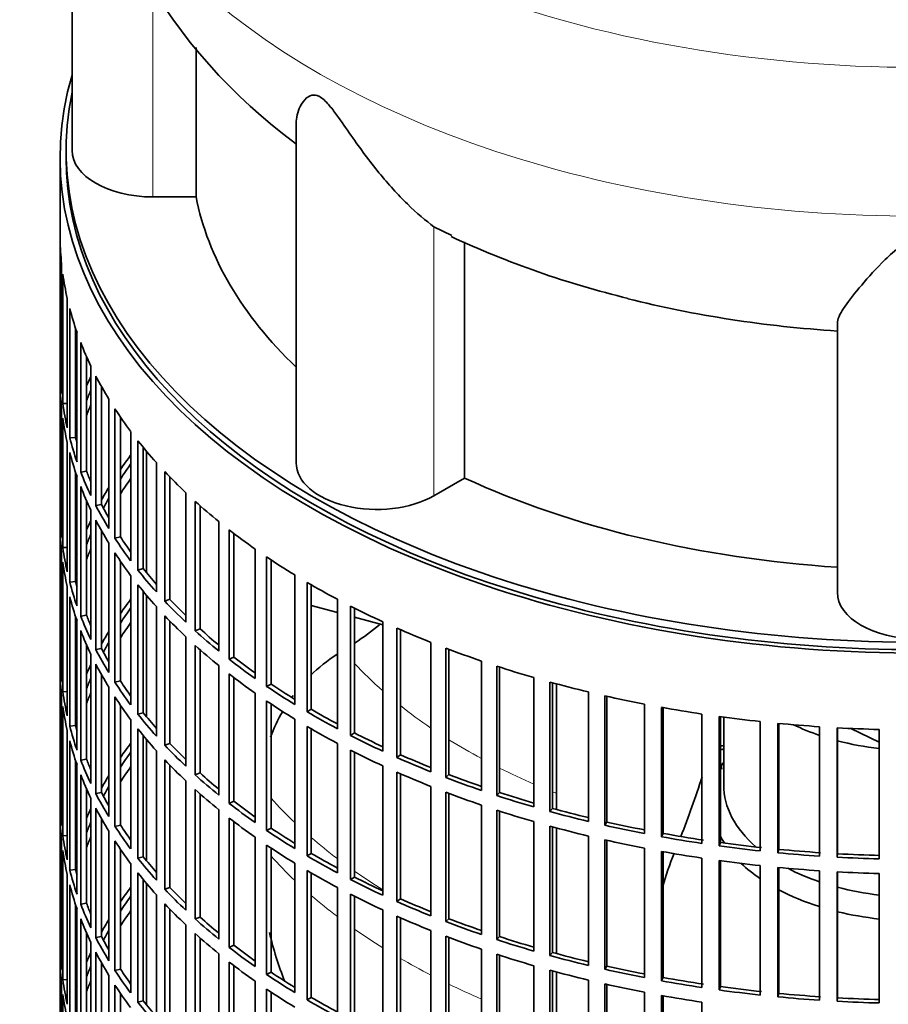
# Model space of a CAD drawing. Header units: millimetres. Extents: x 366 to 1241, y -1321 to 1490.
# Tile 5 of 19: x 941 to 1087, y -1072 to -907. Entities that reach past the tile are written whole.
import ezdxf

# ---------------------------------------------------------------- set-up
doc = ezdxf.new("R2010")
doc.units = ezdxf.units.MM
for name, color, linetype in [('VSI184-254_GIUNT', 7, 'Continuous'), ('VSI344-454_FILTR', 7, 'Continuous'), ('VSI344-454_SUPPO', 7, 'Continuous'), ('VSI344_DIFFUSORE', 7, 'Continuous')]:
    doc.layers.add(name, color=color, linetype=linetype)

# ---------------------------------------------------------------- blocks, each defined once
blk = doc.blocks.new('SE4')
at = {"layer": 'VSI184-254_GIUNT', "color": 7, "linetype": 'Continuous', "lineweight": 35}
blk.add_line((1059.04, -1023.77), (1059.04, -1035.13), dxfattribs=at)
for centre, major_axis, start_param, end_param in [((1091.54, -1010.64), (-32.5, 0), 0.875493, 1.038932), ((1091.54, -1010.64), (-32.5, 0), 1.14425, 1.369498), ((1091.54, -1037.96), (-34.5, 0), -0.342169, -0.29004), ((1091.54, -1035.13), (32.5, 0), 3.141593, 3.725655), ((1091.54, -1037.96), (-34.5, 0), 0.29004, 0.352057), ((1091.54, -1037.96), (-34.5, 0), 0.541779, 0.70006), ((1091.54, -1035.13), (32.5, 0), 3.976979, 4.180525), ((1091.54, -1037.96), (-34.5, 0), 0.828971, 1.072715), ((1091.54, -1035.13), (32.5, 0), 4.285842, 4.51109), ((1091.54, -1037.96), (-34.5, 0), 1.170442, 1.381313)]:
    blk.add_ellipse(centre, major_axis=major_axis, ratio=0.57735, start_param=start_param, end_param=end_param, dxfattribs=at)
at = {"layer": 'VSI344-454_FILTR', "color": 7, "linetype": 'Continuous', "lineweight": 35}
for p, q in [((948.04, -930.21), (948.04, -1170.26)), ((948.05, -965.57), (948.05, -943.93)), ((948.29, -969.63), (948.29, -947.99)), ((948.5, -971.35), (948.5, -949.71)), ((949.24, -975.39), (949.24, -953.75)), ((949.65, -977.09), (949.65, -955.45)), ((950.64, -976.99), (950.64, -958.76)), ((950.87, -981.09), (950.87, -959.45)), ((951.49, -982.78), (951.49, -961.14)), ((952.46, -982.64), (952.46, -963.49)), ((948.29, -965.57), (948.05, -965.57)), ((953.19, -986.72), (953.19, -965.08)), ((948.05, -989.66), (948.05, -968.02)), ((954.02, -988.37), (954.02, -966.74)), ((954.97, -988.19), (954.97, -968.51)), ((949.24, -971.3), (948.5, -971.35)), ((956.19, -992.24), (956.19, -970.6)), ((948.29, -993.72), (948.29, -972.08)), ((957.21, -993.85), (957.21, -972.22)), ((948.5, -995.43), (948.5, -973.8)), ((958.14, -993.64), (958.14, -973.6)), ((959.85, -997.62), (959.85, -975.98)), ((949.24, -999.47), (949.24, -977.84)), ((950.64, -976.99), (949.65, -977.09)), ((961.06, -999.19), (961.06, -977.56)), ((949.65, -1001.18), (949.65, -979.54)), ((961.96, -998.94), (961.96, -978.67)), ((964.14, -1002.84), (964.14, -981.21)), ((950.64, -1001.08), (950.64, -982.85)), ((952.46, -982.64), (951.49, -982.78)), ((965.54, -1004.36), (965.54, -982.73)), ((950.87, -1005.18), (950.87, -983.54)), ((966.41, -1004.07), (966.41, -983.63)), ((951.49, -1006.86), (951.49, -985.23)), ((952.46, -1006.72), (952.46, -987.57)), ((969.06, -1007.88), (969.06, -986.24)), ((970.64, -1009.34), (970.64, -987.7)), ((953.19, -1010.8), (953.19, -989.17)), ((954.97, -988.19), (954.02, -988.37)), ((971.47, -1009.02), (971.47, -988.44)), ((948.29, -989.65), (948.05, -989.66)), ((954.02, -1012.46), (954.02, -990.82)), ((974.58, -1012.71), (974.58, -991.07)), ((948.05, -1013.74), (948.05, -992.11)), ((954.97, -1012.28), (954.97, -992.59)), ((976.33, -1014.1), (976.33, -992.46)), ((958.14, -993.64), (957.21, -993.85)), ((977.12, -1013.75), (977.12, -993.07)), ((949.24, -995.39), (948.5, -995.43)), ((956.19, -1016.32), (956.19, -994.68)), ((980.66, -1017.3), (980.66, -995.66)), ((948.29, -1017.8), (948.29, -996.17)), ((957.21, -1017.94), (957.21, -996.3)), ((958.14, -1017.72), (958.14, -997.69)), ((982.58, -1018.62), (982.58, -996.98)), ((983.32, -1018.23), (983.32, -997.48)), ((948.5, -1019.52), (948.5, -997.88)), ((961.96, -998.94), (961.06, -999.19)), ((959.85, -1021.71), (959.85, -1000.07)), ((987.28, -1021.64), (987.28, -1000)), ((949.24, -1023.56), (949.24, -1001.92)), ((950.64, -1001.08), (949.65, -1001.18)), ((961.06, -1023.28), (961.06, -1001.64)), ((989.36, -1022.88), (989.36, -1001.24)), ((990.05, -1022.46), (990.05, -1001.65)), ((949.65, -1025.27), (949.65, -1003.63)), ((961.96, -1023.03), (961.96, -1002.75)), ((966.41, -1004.07), (965.54, -1004.36)), ((994.42, -1025.7), (994.42, -1004.06)), ((964.14, -1026.93), (964.14, -1005.29)), ((996.63, -1026.85), (996.63, -1005.21)), ((997.28, -1026.41), (997.28, -1005.54)), ((950.64, -1025.17), (950.64, -1006.94)), ((952.46, -1006.72), (951.49, -1006.86)), ((965.54, -1028.45), (965.54, -1006.81)), ((950.87, -1029.27), (950.87, -1007.63)), ((966.41, -1028.16), (966.41, -1007.72)), ((971.47, -1009.02), (970.64, -1009.34)), ((1002.02, -1029.46), (1002.02, -1007.83)), ((1004.37, -1030.52), (1004.37, -1008.89)), ((1004.96, -1030.06), (1004.96, -1009.14)), ((951.49, -1030.95), (951.49, -1009.31)), ((969.06, -1031.97), (969.06, -1010.33)), ((952.46, -1030.81), (952.46, -1011.66)), ((954.97, -1012.28), (954.02, -1012.46)), ((970.64, -1033.43), (970.64, -1011.79)), ((1010.06, -1032.91), (1010.06, -1011.27)), ((1012.54, -1033.87), (1012.54, -1012.24)), ((1013.07, -1033.38), (1013.07, -1012.44)), ((948.29, -1013.74), (948.05, -1013.74)), ((953.19, -1034.89), (953.19, -1013.25)), ((971.47, -1033.1), (971.47, -1012.53)), ((977.12, -1013.75), (976.33, -1014.1)), ((954.02, -1036.55), (954.02, -1014.91)), ((974.58, -1036.79), (974.58, -1015.16)), ((1018.5, -1036.03), (1018.5, -1014.39)), ((1021.08, -1036.89), (1021.08, -1015.25)), ((1021.55, -1036.38), (1021.55, -1015.4)), ((948.05, -1037.83), (948.05, -1016.19)), ((954.97, -1036.37), (954.97, -1016.68)), ((976.33, -1038.19), (976.33, -1016.55)), ((977.12, -1037.83), (977.12, -1017.16)), ((1027.3, -1038.79), (1027.3, -1017.16)), ((956.19, -1040.41), (956.19, -1018.77)), ((958.14, -1017.72), (957.21, -1017.94)), ((983.32, -1018.23), (982.58, -1018.62)), ((1029.98, -1039.55), (1029.98, -1017.91)), ((1030.38, -1039.02), (1030.38, -1018.02)), ((948.29, -1041.89), (948.29, -1020.25)), ((949.24, -1019.48), (948.5, -1019.52)), ((957.21, -1042.03), (957.21, -1020.39)), ((980.66, -1041.39), (980.66, -1019.75)), ((1036.4, -1041.2), (1036.4, -1019.56)), ((1039.17, -1041.84), (1039.17, -1020.21)), ((1039.51, -1041.3), (1039.51, -1020.28)), ((948.5, -1043.61), (948.5, -1021.97)), ((958.14, -1041.81), (958.14, -1021.78)), ((982.58, -1042.71), (982.58, -1021.07)), ((983.32, -1042.32), (983.32, -1021.57)), ((1045.78, -1043.23), (1045.78, -1021.6)), ((1048.62, -1043.77), (1048.62, -1022.13)), ((1048.89, -1043.21), (1048.89, -1022.18)), ((961.96, -1023.03), (961.06, -1023.28)), ((990.05, -1022.46), (989.36, -1022.88)), ((1055.38, -1044.89), (1055.38, -1023.25)), ((1058.27, -1045.3), (1058.27, -1023.67)), ((1058.48, -1044.74), (1058.48, -1023.69)), ((950.64, -1025.17), (949.65, -1025.27)), ((959.85, -1045.79), (959.85, -1024.16)), ((987.28, -1045.73), (987.28, -1024.09)), ((989.36, -1046.96), (989.36, -1025.33)), ((1065.15, -1046.15), (1065.15, -1024.51)), ((1068.09, -1046.45), (1068.09, -1024.81)), ((1068.23, -1045.87), (1068.23, -1024.82)), ((1075.06, -1047.01), (1075.06, -1025.37)), ((1078.02, -1047.19), (1078.02, -1025.55)), ((1078.09, -1046.61), (1078.09, -1025.56)), ((949.24, -1047.65), (949.24, -1026.01)), ((961.06, -1047.37), (961.06, -1025.73)), ((961.96, -1047.11), (961.96, -1026.84)), ((990.05, -1046.55), (990.05, -1025.73)), ((997.28, -1026.41), (996.63, -1026.85)), ((1085.04, -1047.47), (1085.04, -1025.84)), ((949.65, -1049.35), (949.65, -1027.71)), ((966.41, -1028.16), (965.54, -1028.45)), ((994.42, -1049.79), (994.42, -1028.15)), ((964.14, -1051.02), (964.14, -1029.38)), ((996.63, -1050.94), (996.63, -1029.3)), ((997.28, -1050.5), (997.28, -1029.63)), ((1004.96, -1030.06), (1004.37, -1030.52)), ((950.64, -1049.25), (950.64, -1031.02)), ((950.87, -1053.35), (950.87, -1031.71)), ((952.46, -1030.81), (951.49, -1030.95)), ((965.54, -1052.54), (965.54, -1030.9)), ((966.41, -1052.25), (966.41, -1031.8)), ((1002.02, -1053.55), (1002.02, -1031.91)), ((951.49, -1055.04), (951.49, -1033.4)), ((971.47, -1033.1), (970.64, -1033.43)), ((1004.37, -1054.61), (1004.37, -1032.97)), ((1004.96, -1054.14), (1004.96, -1033.23)), ((1013.07, -1033.38), (1012.54, -1033.87)), ((969.06, -1056.05), (969.06, -1034.42)), ((1010.06, -1057), (1010.06, -1035.36)), ((952.46, -1054.9), (952.46, -1035.75)), ((954.97, -1036.37), (954.02, -1036.55)), ((970.64, -1057.51), (970.64, -1035.88)), ((971.47, -1057.19), (971.47, -1036.62)), ((1012.54, -1057.96), (1012.54, -1036.32)), ((1013.07, -1057.47), (1013.07, -1036.52)), ((1021.55, -1036.38), (1021.08, -1036.89)), ((948.29, -1037.83), (948.05, -1037.83)), ((953.19, -1058.98), (953.19, -1037.34)), ((977.12, -1037.83), (976.33, -1038.19)), ((1018.5, -1060.11), (1018.5, -1038.47)), ((948.05, -1061.92), (948.05, -1040.28)), ((954.02, -1060.63), (954.02, -1039)), ((974.58, -1060.88), (974.58, -1039.24)), ((1021.08, -1060.97), (1021.08, -1039.34)), ((1021.55, -1060.46), (1021.55, -1039.49)), ((1030.38, -1039.02), (1029.98, -1039.55)), ((954.97, -1060.45), (954.97, -1040.77)), ((958.14, -1041.81), (957.21, -1042.03)), ((976.33, -1062.27), (976.33, -1040.64)), ((977.12, -1061.92), (977.12, -1041.24)), ((1027.3, -1062.88), (1027.3, -1041.24)), ((1029.98, -1063.63), (1029.98, -1042)), ((1030.38, -1063.11), (1030.38, -1042.11)), ((1039.51, -1041.3), (1039.17, -1041.84)), ((949.24, -1043.56), (948.5, -1043.61)), ((956.19, -1064.5), (956.19, -1042.86)), ((983.32, -1042.32), (982.58, -1042.71)), ((1036.4, -1065.29), (1036.4, -1043.65)), ((1048.89, -1043.21), (1048.62, -1043.77)), ((948.29, -1065.98), (948.29, -1044.34)), ((957.21, -1066.11), (957.21, -1044.48)), ((980.66, -1065.48), (980.66, -1043.84)), ((982.58, -1066.79), (982.58, -1045.16)), ((1039.17, -1065.93), (1039.17, -1044.29)), ((1039.51, -1065.39), (1039.51, -1044.37)), ((1058.48, -1044.74), (1058.27, -1045.3)), ((948.5, -1067.69), (948.5, -1046.06)), ((958.14, -1065.9), (958.14, -1045.86)), ((983.32, -1066.41), (983.32, -1045.65)), ((990.05, -1046.55), (989.36, -1046.96)), ((1045.78, -1067.32), (1045.78, -1045.68)), ((1048.62, -1067.85), (1048.62, -1046.22)), ((1048.89, -1067.3), (1048.89, -1046.27)), ((1068.23, -1045.87), (1068.09, -1046.45)), ((1078.09, -1046.61), (1078.02, -1047.19)), ((959.85, -1069.88), (959.85, -1048.24)), ((961.96, -1047.11), (961.06, -1047.37)), ((987.28, -1069.81), (987.28, -1048.18)), ((1055.38, -1068.97), (1055.38, -1047.34)), ((1058.27, -1069.39), (1058.27, -1047.75)), ((1058.48, -1068.82), (1058.48, -1047.78)), ((1065.15, -1070.23), (1065.15, -1048.6)), ((949.24, -1071.73), (949.24, -1050.1)), ((950.64, -1049.25), (949.65, -1049.35)), ((961.06, -1071.45), (961.06, -1049.82)), ((989.36, -1071.05), (989.36, -1049.41)), ((990.05, -1070.64), (990.05, -1049.82)), ((1068.09, -1070.53), (1068.09, -1048.9)), ((1068.23, -1069.96), (1068.23, -1048.91)), ((1075.06, -1071.1), (1075.06, -1049.46)), ((1078.02, -1071.28), (1078.02, -1049.64)), ((1078.09, -1070.7), (1078.09, -1049.64)), ((1085.04, -1071.56), (1085.04, -1049.92)), ((949.65, -1073.44), (949.65, -1051.8)), ((961.96, -1071.2), (961.96, -1050.93)), ((997.28, -1050.5), (996.63, -1050.94)), ((964.14, -1075.1), (964.14, -1053.47)), ((966.41, -1052.25), (965.54, -1052.54)), ((994.42, -1073.87), (994.42, -1052.24)), ((996.63, -1075.03), (996.63, -1053.39)), ((950.64, -1073.34), (950.64, -1055.11)), ((952.46, -1054.9), (951.49, -1055.04)), ((965.54, -1076.62), (965.54, -1054.99)), ((997.28, -1074.58), (997.28, -1053.71)), ((1004.96, -1054.14), (1004.37, -1054.61)), ((950.87, -1077.44), (950.87, -1055.8)), ((966.41, -1076.33), (966.41, -1055.89)), ((1002.02, -1077.64), (1002.02, -1056)), ((951.49, -1079.12), (951.49, -1057.49)), ((969.06, -1080.14), (969.06, -1058.5)), ((971.47, -1057.19), (970.64, -1057.51)), ((1004.37, -1078.7), (1004.37, -1057.06)), ((1004.96, -1078.23), (1004.96, -1057.32)), ((1013.07, -1057.47), (1012.54, -1057.96)), ((952.46, -1078.98), (952.46, -1059.83)), ((970.64, -1081.6), (970.64, -1059.96)), ((1010.06, -1081.08), (1010.06, -1059.45)), ((953.19, -1083.06), (953.19, -1061.43)), ((954.97, -1060.45), (954.02, -1060.63)), ((971.47, -1081.28), (971.47, -1060.7)), ((1012.54, -1082.05), (1012.54, -1060.41)), ((1013.07, -1081.56), (1013.07, -1060.61)), ((1021.55, -1060.46), (1021.08, -1060.97)), ((948.29, -1061.91), (948.05, -1061.92)), ((954.02, -1084.72), (954.02, -1063.08)), ((974.58, -1084.97), (974.58, -1063.33)), ((977.12, -1061.92), (976.33, -1062.27)), ((1018.5, -1084.2), (1018.5, -1062.56)), ((1021.08, -1085.06), (1021.08, -1063.42)), ((1030.38, -1063.11), (1029.98, -1063.63)), ((948.05, -1086), (948.05, -1064.37)), ((954.97, -1084.54), (954.97, -1064.85)), ((976.33, -1086.36), (976.33, -1064.72)), ((1021.55, -1084.55), (1021.55, -1063.57)), ((958.14, -1065.9), (957.21, -1066.11)), ((977.12, -1086.01), (977.12, -1065.33)), ((983.32, -1066.41), (982.58, -1066.79)), ((1027.3, -1086.97), (1027.3, -1065.33)), ((1029.98, -1087.72), (1029.98, -1066.08)), ((1030.38, -1087.19), (1030.38, -1066.2)), ((1039.51, -1065.39), (1039.17, -1065.93)), ((948.29, -1090.06), (948.29, -1068.43)), ((949.24, -1067.65), (948.5, -1067.69)), ((956.19, -1088.58), (956.19, -1066.94)), ((980.66, -1089.56), (980.66, -1067.92)), ((1036.4, -1089.37), (1036.4, -1067.74)), ((1039.17, -1090.02), (1039.17, -1068.38)), ((1039.51, -1089.48), (1039.51, -1068.46)), ((1048.89, -1067.3), (1048.62, -1067.85)), ((957.21, -1090.2), (957.21, -1068.56)), ((958.14, -1089.98), (958.14, -1069.95)), ((982.58, -1090.88), (982.58, -1069.24)), ((983.32, -1090.49), (983.32, -1069.74)), ((1045.78, -1091.41), (1045.78, -1069.77)), ((1058.48, -1068.82), (1058.27, -1069.39)), ((1068.23, -1069.96), (1068.09, -1070.53)), ((948.5, -1091.78), (948.5, -1070.14)), ((961.96, -1071.2), (961.06, -1071.45)), ((990.05, -1070.64), (989.36, -1071.05)), ((1048.62, -1091.94), (1048.62, -1070.3)), ((1048.89, -1091.38), (1048.89, -1070.35)), ((1055.38, -1093.06), (1055.38, -1071.42)), ((1078.09, -1070.7), (1078.02, -1071.28))]:
    blk.add_line(p, q, dxfattribs=at)
for centre, major_axis, start_param, end_param in [((1091.54, -930.21), (143.5, 0), 2.974441, 5.121397), ((1091.54, -930.21), (142.5, 0), 3.141593, 5.132852), ((1091.54, -943.07), (-143.5, 0), 0.010392, 0.059421), ((1091.54, -943.07), (-143.5, 0), 0.080205, 0.129234), ((1091.54, -943.07), (-143.5, 0), 0.150018, 0.199048), ((1091.54, -943.07), (-143.5, 0), 0.219831, 0.268861), ((1091.54, -964.71), (-143.5, 0), 0.010392, 0.059421), ((1091.54, -967.16), (-143.5, 0), 0.010392, 0.059421), ((1091.54, -988.8), (-143.5, 0), -0.268861, -0.248955), ((1091.54, -943.07), (-143.5, 0), 0.289645, 0.338674), ((1091.54, -988.8), (-142.5, 0), -0.242088, -0.219659), ((1091.54, -964.71), (-143.5, 0), 0.080205, 0.129234), ((1091.54, -988.8), (-143.5, 0), -0.199048, -0.190533), ((1091.54, -991.25), (-142.5, 0), -0.242088, -0.219659), ((1091.54, -943.07), (-143.5, 0), 0.359458, 0.408487), ((1091.54, -967.16), (-143.5, 0), 0.080205, 0.129234), ((1091.54, -988.8), (-142.5, 0), -0.160582, -0.149846), ((1091.54, -964.71), (-143.5, 0), 0.150018, 0.199048), ((1091.54, -964.71), (-142.5, 0), 0.149846, 0.160582), ((1091.54, -943.07), (-143.5, 0), 0.429271, 0.4783), ((1091.54, -967.16), (-143.5, 0), 0.150018, 0.199048), ((1091.54, -1012.88), (-143.5, 0), -0.408487, -0.377404), ((1091.54, -964.71), (-143.5, 0), 0.219831, 0.268861), ((1091.54, -964.71), (-142.5, 0), 0.219659, 0.242088), ((1091.54, -1012.88), (-142.5, 0), -0.391958, -0.359286), ((1091.54, -943.07), (-143.5, 0), 0.499084, 0.548113), ((1091.54, -1015.33), (-142.5, 0), -0.391958, -0.359286), ((1091.54, -967.16), (-143.5, 0), 0.219831, 0.268861), ((1091.54, -1012.88), (-143.5, 0), -0.338674, -0.312019), ((1091.54, -1012.88), (-142.5, 0), -0.318152, -0.297119), ((1091.54, -943.07), (-143.5, 0), 0.568897, 0.617927), ((1091.54, -964.71), (-143.5, 0), 0.289645, 0.338674), ((1091.54, -964.71), (-142.5, 0), 0.289473, 0.318152), ((1091.54, -988.8), (-143.5, 0), 0.010392, 0.059421), ((1091.54, -1012.88), (-143.5, 0), -0.268861, -0.248955), ((1091.54, -967.16), (-143.5, 0), 0.289645, 0.338674), ((1091.54, -991.25), (-143.5, 0), 0.010392, 0.059421), ((1091.54, -943.07), (-143.5, 0), 0.63871, 0.68774), ((1091.54, -1012.88), (-142.5, 0), -0.242088, -0.219659), ((1091.54, -964.71), (-143.5, 0), 0.359458, 0.408487), ((1091.54, -964.71), (-142.5, 0), 0.359286, 0.391958), ((1091.54, -988.8), (-143.5, 0), 0.080205, 0.129234), ((1091.54, -1015.33), (-142.5, 0), -0.242088, -0.219659), ((1091.54, -1012.88), (-143.5, 0), -0.199048, -0.190533), ((1091.54, -967.16), (-143.5, 0), 0.359458, 0.408487), ((1091.54, -943.07), (-143.5, 0), 0.708524, 0.757553), ((1091.54, -991.25), (-143.5, 0), 0.080205, 0.129234), ((1091.54, -964.71), (-143.5, 0), 0.429271, 0.4783), ((1091.54, -964.71), (-142.5, 0), 0.429099, 0.464583), ((1091.54, -1012.88), (-142.5, 0), -0.160582, -0.149846), ((1091.54, -988.8), (-143.5, 0), 0.150018, 0.199048), ((1091.54, -988.8), (-142.5, 0), 0.149846, 0.160582), ((1091.54, -967.16), (-143.5, 0), 0.429271, 0.4783), ((1091.54, -943.07), (-143.5, 0), 0.778337, 0.827366), ((1091.54, -991.25), (-143.5, 0), 0.150018, 0.199048), ((1091.54, -1036.97), (-143.5, 0), -0.408487, -0.377404), ((1091.54, -964.71), (-142.5, 0), 0.498912, 0.536508), ((1091.54, -1036.97), (-142.5, 0), -0.391958, -0.359286), ((1091.54, -964.71), (-143.5, 0), 0.499084, 0.548113), ((1091.54, -943.07), (-143.5, 0), 0.84815, 0.897179), ((1091.54, -988.8), (-143.5, 0), 0.219831, 0.268861), ((1091.54, -988.8), (-142.5, 0), 0.219659, 0.242088), ((1091.54, -967.16), (-143.5, 0), 0.499084, 0.548113), ((1091.54, -1039.42), (-142.5, 0), -0.391958, -0.359286), ((1091.54, -964.71), (-142.5, 0), 0.568725, 0.607984), ((1091.54, -943.07), (-143.5, 0), 0.917963, 0.966992), ((1091.54, -991.25), (-143.5, 0), 0.219831, 0.268861), ((1091.54, -1036.97), (-143.5, 0), -0.338674, -0.312019), ((1091.54, -964.71), (-143.5, 0), 0.568897, 0.617927), ((1091.54, -988.8), (-143.5, 0), 0.289645, 0.338674), ((1091.54, -988.8), (-142.5, 0), 0.289473, 0.318152), ((1091.54, -1036.97), (-142.5, 0), -0.318152, -0.297119), ((1091.54, -967.16), (-143.5, 0), 0.568897, 0.617927), ((1091.54, -943.07), (-143.5, 0), 0.987776, 1.036806), ((1091.54, -1012.88), (-143.5, 0), 0.010392, 0.059421), ((1091.54, -964.71), (-143.5, 0), 0.63871, 0.68774), ((1091.54, -964.71), (-142.5, 0), 0.638538, 0.679153), ((1091.54, -1036.97), (-143.5, 0), -0.268861, -0.248955), ((1091.54, -991.25), (-143.5, 0), 0.289645, 0.338674), ((1091.54, -943.07), (-143.5, 0), 1.057589, 1.106619), ((1091.54, -1015.33), (-143.5, 0), 0.010392, 0.059421), ((1091.54, -1036.97), (-142.5, 0), -0.242088, -0.219659), ((1091.54, -967.16), (-143.5, 0), 0.63871, 0.68774), ((1091.54, -988.8), (-143.5, 0), 0.359458, 0.408487), ((1091.54, -988.8), (-142.5, 0), 0.359286, 0.391958), ((1091.54, -964.71), (-143.5, 0), 0.708524, 0.757553), ((1091.54, -964.71), (-142.5, 0), 0.708352, 0.750104), ((1091.54, -943.07), (-143.5, 0), 1.127403, 1.176432), ((1091.54, -1012.88), (-143.5, 0), 0.080205, 0.129234), ((1091.54, -1036.97), (-143.5, 0), -0.199048, -0.190533), ((1091.54, -1039.42), (-142.5, 0), -0.242088, -0.219659), ((1091.54, -991.25), (-143.5, 0), 0.359458, 0.408487), ((1091.54, -943.07), (-143.5, 0), 1.197216, 1.246245), ((1091.54, -1015.33), (-143.5, 0), 0.080205, 0.129234), ((1091.54, -967.16), (-143.5, 0), 0.708524, 0.757553), ((1091.54, -943.07), (-143.5, 0), 1.267029, 1.316058), ((1091.54, -1036.97), (-142.5, 0), -0.160582, -0.149846), ((1091.54, -988.8), (-143.5, 0), 0.429271, 0.4783), ((1091.54, -988.8), (-142.5, 0), 0.429099, 0.464583), ((1091.54, -964.71), (-143.5, 0), 0.778337, 0.827366), ((1091.54, -964.71), (-142.5, 0), 0.778165, 0.820895), ((1091.54, -943.07), (-143.5, 0), 1.336842, 1.385871), ((1091.54, -1012.88), (-143.5, 0), 0.150018, 0.199048), ((1091.54, -1012.88), (-142.5, 0), 0.149846, 0.160582), ((1091.54, -967.16), (-143.5, 0), 0.778337, 0.827366), ((1091.54, -943.07), (-143.5, 0), 1.406655, 1.455685), ((1091.54, -943.07), (-143.5, 0), 1.476469, 1.525498), ((1091.54, -991.25), (-143.5, 0), 0.429271, 0.4783), ((1091.54, -964.71), (-143.5, 0), 0.84815, 0.897179), ((1091.54, -964.71), (-142.5, 0), 0.847978, 0.891566), ((1091.54, -1015.33), (-143.5, 0), 0.150018, 0.199048), ((1091.54, -1061.06), (-143.5, 0), -0.408487, -0.377404), ((1091.54, -988.8), (-143.5, 0), 0.499084, 0.548113), ((1091.54, -988.8), (-142.5, 0), 0.498912, 0.536508), ((1091.54, -1109.23), (-143.5, 0), -1.342333, -1.336842), ((1091.54, -1061.06), (-142.5, 0), -0.391958, -0.359286), ((1091.54, -967.16), (-143.5, 0), 0.84815, 0.897179), ((1091.54, -964.71), (-143.5, 0), 0.917963, 0.966992), ((1091.54, -964.71), (-142.5, 0), 0.917791, 0.962144), ((1091.54, -1109.23), (-142.5, 0), -1.340701, -1.33667), ((1091.54, -1012.88), (-143.5, 0), 0.219831, 0.268861), ((1091.54, -1012.88), (-142.5, 0), 0.219659, 0.242088), ((1091.54, -1063.51), (-142.5, 0), -0.391958, -0.359286), ((1091.54, -991.25), (-143.5, 0), 0.499084, 0.548113), ((1091.54, -1111.68), (-142.5, 0), -1.339301, -1.33667), ((1091.54, -1015.33), (-143.5, 0), 0.219831, 0.268861), ((1091.54, -1061.06), (-143.5, 0), -0.338674, -0.312019), ((1091.54, -988.8), (-143.5, 0), 0.568897, 0.617927), ((1091.54, -988.8), (-142.5, 0), 0.568725, 0.607984), ((1091.54, -967.16), (-143.5, 0), 0.917963, 0.966992), ((1091.54, -964.71), (-143.5, 0), 0.987776, 1.036806), ((1091.54, -964.71), (-142.5, 0), 0.987604, 1.032651), ((1091.54, -1061.06), (-142.5, 0), -0.318152, -0.297119), ((1091.54, -1012.88), (-143.5, 0), 0.289645, 0.338674), ((1091.54, -1012.88), (-142.5, 0), 0.289473, 0.318152), ((1091.54, -991.25), (-143.5, 0), 0.568897, 0.617927), ((1091.54, -967.16), (-143.5, 0), 0.987776, 1.036806), ((1091.54, -964.71), (-143.5, 0), 1.057589, 1.106619), ((1091.54, -964.71), (-142.5, 0), 1.057417, 1.103102), ((1091.54, -1036.97), (-143.5, 0), 0.010392, 0.059421), ((1091.54, -988.8), (-143.5, 0), 0.63871, 0.68774), ((1091.54, -988.8), (-142.5, 0), 0.638538, 0.679153), ((1091.54, -1039.42), (-143.5, 0), 0.010392, 0.059421), ((1091.54, -1061.06), (-143.5, 0), -0.268861, -0.248955), ((1091.54, -1015.33), (-143.5, 0), 0.289645, 0.338674), ((1091.54, -967.16), (-143.5, 0), 1.057589, 1.106619), ((1091.54, -964.71), (-143.5, 0), 1.127403, 1.176432), ((1091.54, -964.71), (-142.5, 0), 1.127231, 1.17351), ((1091.54, -1061.06), (-142.5, 0), -0.242088, -0.219659), ((1091.54, -1012.88), (-143.5, 0), 0.359458, 0.408487), ((1091.54, -1012.88), (-142.5, 0), 0.359286, 0.391958), ((1091.54, -991.25), (-143.5, 0), 0.63871, 0.68774), ((1091.54, -967.16), (-143.5, 0), 1.127403, 1.176432), ((1091.54, -964.71), (-143.5, 0), 1.197216, 1.246245), ((1091.54, -964.71), (-142.5, 0), 1.197044, 1.243883), ((1091.54, -1036.97), (-143.5, 0), 0.080205, 0.129234), ((1091.54, -1063.51), (-142.5, 0), -0.242088, -0.219659), ((1091.54, -988.8), (-143.5, 0), 0.708524, 0.757553), ((1091.54, -988.8), (-142.5, 0), 0.708352, 0.750104), ((1091.54, -964.71), (-143.5, 0), 1.267029, 1.316058), ((1091.54, -964.71), (-142.5, 0), 1.266857, 1.31623), ((1091.54, -1061.06), (-143.5, 0), -0.199048, -0.190533), ((1091.54, -1015.33), (-143.5, 0), 0.359458, 0.408487), ((1091.54, -991.25), (-143.5, 0), 0.708524, 0.757553), ((1091.54, -967.16), (-143.5, 0), 1.197216, 1.246245), ((1091.54, -964.71), (-143.5, 0), 1.336842, 1.385871), ((1091.54, -964.71), (-142.5, 0), 1.33667, 1.386044), ((1091.54, -1039.42), (-143.5, 0), 0.080205, 0.129234), ((1091.54, -988.8), (-143.5, 0), 0.778337, 0.827366), ((1091.54, -988.8), (-142.5, 0), 0.778165, 0.820895), ((1091.54, -967.16), (-143.5, 0), 1.267029, 1.316058), ((1091.54, -964.71), (-143.5, 0), 1.406655, 1.455685), ((1091.54, -964.71), (-142.5, 0), 1.406483, 1.455857), ((1091.54, -964.71), (-142.5, 0), 1.476296, 1.52567), ((1091.54, -1061.06), (-142.5, 0), -0.160582, -0.149846), ((1091.54, -1012.88), (-143.5, 0), 0.429271, 0.4783), ((1091.54, -1012.88), (-142.5, 0), 0.429099, 0.464583), ((1091.54, -967.16), (-143.5, 0), 1.336842, 1.385871), ((1091.54, -964.71), (-143.5, 0), 1.476469, 1.525498), ((1091.54, -1036.97), (-143.5, 0), 0.150018, 0.199048), ((1091.54, -1036.97), (-142.5, 0), 0.149846, 0.160582), ((1091.54, -1015.33), (-143.5, 0), 0.429271, 0.4783), ((1091.54, -991.25), (-143.5, 0), 0.778337, 0.827366), ((1091.54, -967.16), (-143.5, 0), 1.406655, 1.455685), ((1091.54, -967.16), (-143.5, 0), 1.476469, 1.525498), ((1091.54, -1039.42), (-143.5, 0), 0.150018, 0.199048), ((1091.54, -988.8), (-143.5, 0), 0.84815, 0.897179), ((1091.54, -988.8), (-142.5, 0), 0.847978, 0.891566), ((1091.54, -1085.14), (-143.5, 0), -0.408487, -0.377404), ((1091.54, -1012.88), (-143.5, 0), 0.499084, 0.548113), ((1091.54, -1012.88), (-142.5, 0), 0.498912, 0.536508), ((1091.54, -991.25), (-143.5, 0), 0.84815, 0.897179), ((1091.54, -1036.97), (-143.5, 0), 0.219831, 0.268861), ((1091.54, -1036.97), (-142.5, 0), 0.219659, 0.242088), ((1091.54, -1085.14), (-142.5, 0), -0.391958, -0.359286), ((1091.54, -1015.33), (-143.5, 0), 0.499084, 0.548113), ((1091.54, -988.8), (-143.5, 0), 0.917963, 0.966992), ((1091.54, -988.8), (-142.5, 0), 0.917791, 0.962144), ((1091.54, -1087.59), (-142.5, 0), -0.391958, -0.359286), ((1091.54, -1039.42), (-143.5, 0), 0.219831, 0.268861), ((1091.54, -1085.14), (-143.5, 0), -0.338674, -0.312019), ((1091.54, -1012.88), (-143.5, 0), 0.568897, 0.617927), ((1091.54, -1012.88), (-142.5, 0), 0.568725, 0.607984), ((1091.54, -991.25), (-143.5, 0), 0.917963, 0.966992), ((1091.54, -988.8), (-143.5, 0), 0.987776, 1.036806), ((1091.54, -988.8), (-142.5, 0), 0.987604, 1.032651), ((1091.54, -1085.14), (-142.5, 0), -0.318152, -0.297119), ((1091.54, -1015.33), (-143.5, 0), 0.568897, 0.617927), ((1091.54, -1036.97), (-143.5, 0), 0.289645, 0.338674), ((1091.54, -1036.97), (-142.5, 0), 0.289473, 0.318152), ((1091.54, -991.25), (-143.5, 0), 0.987776, 1.036806), ((1091.54, -988.8), (-143.5, 0), 1.057589, 1.106619), ((1091.54, -988.8), (-142.5, 0), 1.057417, 1.103102), ((1091.54, -1061.06), (-143.5, 0), 0.010392, 0.059421), ((1091.54, -1085.14), (-143.5, 0), -0.268861, -0.248955), ((1091.54, -1039.42), (-143.5, 0), 0.289645, 0.338674), ((1091.54, -1012.88), (-143.5, 0), 0.63871, 0.68774), ((1091.54, -1012.88), (-142.5, 0), 0.638538, 0.679153), ((1091.54, -991.25), (-143.5, 0), 1.057589, 1.106619), ((1091.54, -988.8), (-142.5, 0), 1.127231, 1.17351), ((1091.54, -1063.51), (-143.5, 0), 0.010392, 0.059421), ((1091.54, -1015.33), (-143.5, 0), 0.63871, 0.68774), ((1091.54, -988.8), (-143.5, 0), 1.127403, 1.176432), ((1091.54, -1085.14), (-142.5, 0), -0.242088, -0.219659), ((1091.54, -1036.97), (-143.5, 0), 0.359458, 0.408487), ((1091.54, -1036.97), (-142.5, 0), 0.359286, 0.391958), ((1091.54, -1012.88), (-143.5, 0), 0.708524, 0.757553), ((1091.54, -1012.88), (-142.5, 0), 0.708352, 0.750104), ((1091.54, -991.25), (-143.5, 0), 1.127403, 1.176432), ((1091.54, -988.8), (-143.5, 0), 1.197216, 1.246245), ((1091.54, -988.8), (-142.5, 0), 1.197044, 1.243883), ((1091.54, -1061.06), (-143.5, 0), 0.080205, 0.129234), ((1091.54, -1087.59), (-142.5, 0), -0.242088, -0.219659), ((1091.54, -991.25), (-143.5, 0), 1.197216, 1.246245), ((1091.54, -988.8), (-143.5, 0), 1.267029, 1.316058), ((1091.54, -988.8), (-142.5, 0), 1.266857, 1.31623), ((1091.54, -1085.14), (-143.5, 0), -0.199048, -0.190533), ((1091.54, -1039.42), (-143.5, 0), 0.359458, 0.408487), ((1091.54, -1015.33), (-143.5, 0), 0.708524, 0.757553), ((1091.54, -988.8), (-143.5, 0), 1.336842, 1.385871), ((1091.54, -988.8), (-142.5, 0), 1.33667, 1.386044), ((1091.54, -988.8), (-142.5, 0), 1.406483, 1.455857), ((1091.54, -1063.51), (-143.5, 0), 0.080205, 0.129234), ((1091.54, -1036.97), (-143.5, 0), 0.429271, 0.4783), ((1091.54, -1036.97), (-142.5, 0), 0.429099, 0.464583), ((1091.54, -1012.88), (-143.5, 0), 0.778337, 0.827366), ((1091.54, -1012.88), (-142.5, 0), 0.778165, 0.820895), ((1091.54, -991.25), (-143.5, 0), 1.267029, 1.316058), ((1091.54, -988.8), (-143.5, 0), 1.406655, 1.455685), ((1091.54, -988.8), (-143.5, 0), 1.476469, 1.525498), ((1091.54, -988.8), (-142.5, 0), 1.476296, 1.52567)]:
    blk.add_ellipse(centre, major_axis=major_axis, ratio=0.57735, start_param=start_param, end_param=end_param, dxfattribs=at)
at = {"layer": 'VSI344-454_SUPPO', "color": 7, "linetype": 'Continuous', "lineweight": 35}
for p, q in [((949.04, -928.99), (949.04, -930.21)), ((962.51, -999.63), (962.51, -979.33)), ((962.51, -1023.71), (962.51, -1003.42)), ((990.05, -1005.12), (994.42, -1006.3)), ((997.28, -1007.07), (1002.02, -1008.34)), ((1031.06, -1039.2), (1031.06, -1018.2)), ((1080.28, -1025.67), (1085.04, -1027.97)), ((962.51, -1047.8), (962.51, -1027.5)), ((1058.7, -1032.47), (1058.48, -1031.43)), ((1031.06, -1063.29), (1031.06, -1042.29)), ((962.51, -1071.89), (962.51, -1051.59)), ((1031.06, -1087.38), (1031.06, -1066.38))]:
    blk.add_line(p, q, dxfattribs=at)
for centre, radius, start, end in [((970.08, -970.09), 49.48, 303.474, 309.3754), ((1009.94, -1037.15), 28.53, 123.1677, 134.5671), ((1009.94, -1037.15), 28.53, 143.4102, 144.2456), ((1009.94, -1037.15), 28.53, 149.8113, 159.3783), ((912.93, -988.55), 149.49, 338.3358, 342.3932), ((1105.06, -1067.93), 58.39, 158.4859, 164.357), ((1042.09, -1045.93), 60.63, 193.2256, 201.3404)]:
    blk.add_arc(centre, radius, start, end, dxfattribs=at)
blk.add_ellipse((1091.54, -928.99), major_axis=(142.5, 0), ratio=0.57735, start_param=3.023053, end_param=5.154029, dxfattribs=at)
at = {"layer": 'VSI344-454_SUPPO', "color": 4, "linetype": 'Continuous', "lineweight": 9}
for centre, major_axis, start_param, end_param in [((1091.54, -985.56), (-106.99, 0), 0.492641, 0.579522), ((1091.54, -985.56), (-106.99, 0), 0.627902, 0.705081), ((1091.54, -985.56), (-106.99, 0), 0.747348, 0.819367), ((1091.54, -985.56), (-106.99, 0), 0.857735, 0.926692), ((1091.54, -985.56), (-106.99, 0), 0.962313, 0.96998), ((1091.54, -1004.8), (-122, 0), 0.479891, 0.546105), ((1091.54, -1004.8), (-122, 0), 0.588316, 0.649986), ((1091.54, -1014.48), (-122, 0), 0.479891, 0.546105), ((1091.54, -1004.8), (-122, 0), 0.687784, 0.746968), ((1091.54, -1014.48), (-122, 0), 0.588316, 0.649986), ((1091.54, -1014.48), (-122, 0), 0.687784, 0.746968), ((1091.54, -1014.48), (-122, 0), 0.781768, 0.839497), ((1091.54, -1014.48), (-122, 0), 0.872093, 0.928959)]:
    blk.add_ellipse(centre, major_axis=major_axis, ratio=0.57735, start_param=start_param, end_param=end_param, dxfattribs=at)
at = {"layer": 'VSI344_DIFFUSORE', "color": 7, "linetype": 'Continuous', "lineweight": 35}
for p, q in [((950.04, -865.64), (950.04, -928.99)), ((970.79, -936.78), (970.79, -911.79)), ((987.53, -924.49), (987.53, -981.24)), ((970.79, -936.78), (963.54, -936.78)), ((1013.54, -943.23), (1010.58, -941.76)), ((1015.7, -983.79), (1015.7, -944.3)), ((1078.04, -1002.89), (1078.04, -957.9)), ((1015.7, -983.79), (1010.58, -986.76))]:
    blk.add_line(p, q, dxfattribs=at)
at = {"layer": 'VSI344_DIFFUSORE', "color": 4, "linetype": 'Continuous', "lineweight": 9}
for p, q in [((963.54, -936.78), (963.54, -901.93)), ((1010.58, -986.76), (1010.58, -941.76))]:
    blk.add_line(p, q, dxfattribs=at)
at = {"layer": 'VSI344_DIFFUSORE', "color": 7, "linetype": 'Continuous', "lineweight": 35}
for centre, radius, start, end in [((1043.6, -851.79), 94.56, 186.2219, 233.5673), ((1080.78, -798.3), 159.97, 245.1095, 256.3698)]:
    blk.add_arc(centre, radius, start, end, dxfattribs=at)
at = {"layer": 'VSI344_DIFFUSORE', "color": 4, "linetype": 'Continuous', "lineweight": 9}
for centre, major_axis, start_param, end_param in [((1091.54, -836.27), (136.58, 0), 2.76304, 5.285895), ((1091.54, -857.95), (-142.13, 0), 0.048872, 2.119254)]:
    blk.add_ellipse(centre, major_axis=major_axis, ratio=0.57735, start_param=start_param, end_param=end_param, dxfattribs=at)
at = {"layer": 'VSI344_DIFFUSORE', "color": 7, "linetype": 'Continuous', "lineweight": 35}
for centre, major_axis, start_param, end_param in [((963.54, -928.99), (13.5, 0), 3.141604, 4.712389), ((1091.54, -928.99), (-121.5, 0), 0.111341, 0.543224), ((1091.54, -889.49), (-121.5, 0), 1.160032, 1.459455), ((1001.03, -981.24), (13.5, 0), 3.141581, 5.497787), ((1091.54, -928.99), (-121.5, 0), 0.896739, 1.459455), ((1091.54, -1002.89), (13.5, 0), 3.141593, 6.283185)]:
    blk.add_ellipse(centre, major_axis=major_axis, ratio=0.57735, start_param=start_param, end_param=end_param, dxfattribs=at)
for points, knots in [([(1010.58, -941.76), (1009.2, -940.79), (1007.69, -939.5), (1004.56, -936.43), (1002.95, -934.66), (999.81, -930.82), (998.26, -928.72), (995.9, -925.35), (995.11, -924.2), (993.86, -922.47), (993.42, -921.89), (992.47, -920.8), (991.93, -920.28), (990.91, -919.72), (990.48, -919.71), (989.79, -919.87), (989.52, -920.04), (988.81, -920.64), (988.48, -921.14), (987.75, -922.57), (987.53, -923.55), (987.53, -924.5)], [0, 0, 0, 0, 0.125, 0.125, 0.25, 0.25, 0.375, 0.375, 0.4375, 0.4375, 0.46875, 0.46875, 0.5, 0.5, 0.53125, 0.53125, 0.5625, 0.5625, 0.625, 0.625, 0.7387976, 0.7387976, 0.7387976, 0.7387976]), ([(1105.04, -957.9), (1105.04, -957.25), (1104.64, -956.42), (1103.33, -954.42), (1102.41, -953.25), (1100.25, -950.67), (1099, -949.24), (1096.76, -946.98), (1095.96, -946.2), (1094.56, -945.11), (1094.05, -944.75), (1092.88, -944.17), (1092.17, -943.95), (1090.73, -943.98), (1090.04, -944.23), (1088.9, -944.84), (1088.41, -945.19), (1087.02, -946.29), (1086.23, -947.06), (1084.04, -949.29), (1082.79, -950.72), (1080.63, -953.29), (1079.74, -954.43), (1078.45, -956.41), (1078.04, -957.25), (1078.04, -957.9)], [0, 0, 0, 0, 0.125, 0.125, 0.25, 0.25, 0.375, 0.375, 0.4375, 0.4375, 0.46875, 0.46875, 0.5, 0.5, 0.53125, 0.53125, 0.5625, 0.5625, 0.625, 0.625, 0.75, 0.75, 0.875, 0.875, 1, 1, 1, 1])]:
    blk.add_open_spline(points, degree=3, knots=knots, dxfattribs=at)

msp = doc.modelspace()

# ---------------------------------------------------------------- block references
msp.add_blockref('SE4', (0, 0))

doc.saveas('drawing.dxf')
